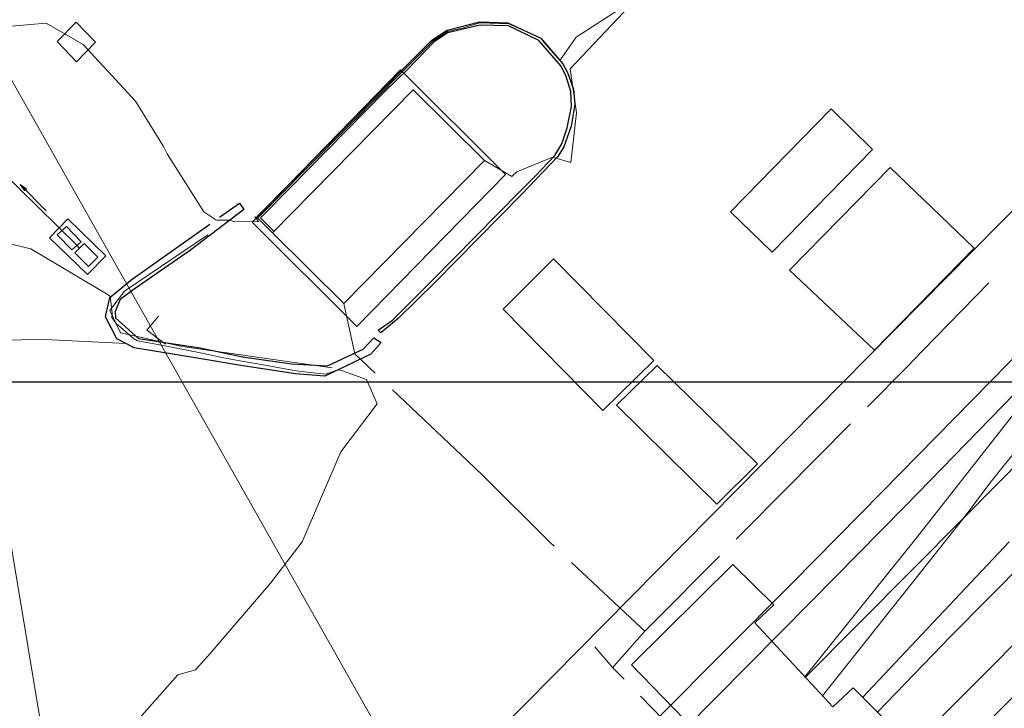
# Model space of a CAD drawing. Header units: millimetres. Extents: x -79464 to -76785, y -3788210 to -3782955.
# Tile 109 of 131: x -78954 to -78912, y -3783764 to -3783735. Entities that reach past the tile are written whole.
import ezdxf

# ---------------------------------------------------------------- set-up
doc = ezdxf.new("R2010")
doc.units = ezdxf.units.MM
doc.header["$LTSCALE"] = 8
doc.header["$MEASUREMENT"] = 0
for name, pattern in [('CENTER', [2, 1.25, -0.25, 0.25, -0.25]), ('DASHED', [0.75, 0.5, -0.25]), ('PHANTOMX2', [5, 2.5, -0.5, 0.5, -0.5, 0.5, -0.5])]:
    doc.linetypes.add(name, pattern=pattern)
for name, color, linetype in [('BUILDINGS', 7, 'Continuous'), ('CONTAINER', 7, 'Continuous'), ('EDGE OF CONCRETE', 7, 'Continuous'), ('EDGE OF PAVING', 7, 'Continuous'), ('EDGE OF ROOF', 7, 'Continuous'), ('FENCE', 7, 'Continuous'), ('GCONTOUR1', 7, 'Continuous'), ('GRID', 7, 'Continuous'), ('MCONTOUR1', 7, 'Continuous'), ('PIER', 7, 'Continuous'), ('ROAD', 7, 'Continuous'), ('ROAD BARRICADE', 7, 'Continuous'), ('SEWER MANHOLE', 7, 'Continuous'), ('SG GIS CADASTRAL', 7, 'Continuous'), ('STORMWATER MANHOLE', 7, 'Continuous'), ('TRACKS', 7, 'Continuous'), ('WALLS', 7, 'Continuous')]:
    doc.layers.add(name, color=color, linetype=linetype)

msp = doc.modelspace()

# ---------------------------------------------------------------- linework, layer by layer
at = {"layer": 'BUILDINGS', "color": 6, "lineweight": 15}
for p, q in [((-78943.113, -3783743.728, 3.851), (-78937.2, -3783737.726, 4.383)), ((-78937.2, -3783737.726, 4.383), (-78934.192, -3783740.696, 5.199)), ((-78934.192, -3783740.696, 5.199), (-78940.114, -3783746.704, 4.315)), ((-78921.371, -3783745.301, 5.691), (-78917.144, -3783740.99, 5.743)), ((-78917.144, -3783740.99, 5.743), (-78913.614, -3783744.376, 5.841)), ((-78940.114, -3783746.704, 4.315), (-78943.113, -3783743.728, 3.851)), ((-78913.614, -3783744.376, 5.841), (-78917.808, -3783748.666, 5.317)), ((-78933.418, -3783746.934, 4.496), (-78931.294, -3783744.819, 4.869)), ((-78931.294, -3783744.819, 4.869), (-78927.076, -3783749.101, 4.597)), ((-78917.808, -3783748.666, 5.317), (-78921.371, -3783745.301, 5.691)), ((-78929.217, -3783751.195, 4.924), (-78933.418, -3783746.934, 4.496)), ((-78927.076, -3783749.101, 4.597), (-78929.217, -3783751.195, 4.924)), ((-78928.654, -3783750.969, 6.084), (-78926.945, -3783749.305, 4.411)), ((-78926.945, -3783749.305, 4.411), (-78922.723, -3783753.439, 6.132)), ((-78924.427, -3783755.139, 6.094), (-78928.654, -3783750.969, 6.084)), ((-78922.723, -3783753.439, 6.132), (-78924.427, -3783755.139, 6.094))]:
    msp.add_line(p, q, dxfattribs=at)
at = {"layer": 'CONTAINER', "color": 5, "lineweight": 15}
for p, q in [((-78923.851, -3783742.843, 5.721), (-78919.626, -3783738.522, 5.732)), ((-78919.626, -3783738.522, 5.732), (-78917.881, -3783740.235, 5.228)), ((-78917.881, -3783740.235, 5.228), (-78922.106, -3783744.543, 5.24)), ((-78922.106, -3783744.543, 5.24), (-78923.851, -3783742.843, 5.721)), ((-78923.755, -3783757.671, 5.851), (-78928.024, -3783761.894, 5.886)), ((-78922.034, -3783759.362, 5.745), (-78923.755, -3783757.671, 5.851)), ((-78922.832, -3783760.123, 5.463), (-78922.034, -3783759.362, 5.745)), ((-78919.558, -3783763.66, 3.923), (-78922.832, -3783760.123, 5.463)), ((-78921.283, -3783768.788, 4.304), (-78928.024, -3783761.894, 5.886)), ((-78918.704, -3783762.849, 5.766), (-78919.558, -3783763.66, 3.923)), ((-78917.019, -3783764.543, 5.657), (-78918.704, -3783762.849, 5.766))]:
    msp.add_line(p, q, dxfattribs=at)
at = {"layer": 'EDGE OF CONCRETE', "color": 252, "lineweight": 15}
for p, q in [((-78951.368, -3783734.877, 3.366), (-78952.165, -3783735.695, 3.333)), ((-78951.368, -3783734.877, 3.333), (-78950.554, -3783735.721, 3.366)), ((-78951.351, -3783736.539, 3.366), (-78952.165, -3783735.695, 3.333)), ((-78951.351, -3783736.539, 3.333), (-78950.554, -3783735.721, 3.366)), ((-78948.39, -3783747.823, 3.366), (-78947.9, -3783747.231, 3.333)), ((-78948.39, -3783747.823, 3.333), (-78947.613, -3783748.414, 3.366))]:
    msp.add_line(p, q, dxfattribs=at)
at = {"layer": 'EDGE OF PAVING', "color": 1, "lineweight": 25}
for p, q in [((-78935.772, -3783735.212, 2.917), (-78934.405, -3783734.858, 2.949)), ((-78934.381, -3783735.006, 3.088), (-78935.746, -3783735.328, 3.064)), ((-78934.405, -3783734.858, 2.949), (-78933.218, -3783734.903, 2.963)), ((-78933.185, -3783735.039, 3.098), (-78934.381, -3783735.006, 3.088)), ((-78933.218, -3783734.903, 2.963), (-78931.826, -3783735.545, 2.986)), ((-78936.413, -3783735.629, 2.916), (-78935.772, -3783735.212, 2.917)), ((-78935.746, -3783735.328, 3.064), (-78936.308, -3783735.704, 3.074)), ((-78931.909, -3783735.645, 3.114), (-78933.185, -3783735.039, 3.098)), ((-78937.53, -3783736.756, 2.932), (-78936.413, -3783735.629, 2.916)), ((-78936.308, -3783735.704, 3.074), (-78937.439, -3783736.861, 3.089)), ((-78930.991, -3783736.716, 3.13), (-78931.909, -3783735.645, 3.114)), ((-78931.826, -3783735.545, 2.986), (-78930.905, -3783736.632, 3.002)), ((-78930.905, -3783736.632, 3.002), (-78930.707, -3783736.993, 3.019)), ((-78938.566, -3783737.811, 2.93), (-78937.53, -3783736.756, 2.932)), ((-78937.439, -3783736.861, 3.089), (-78938.397, -3783737.812, 3.087)), ((-78930.78, -3783737.116, 3.135), (-78930.991, -3783736.716, 3.13)), ((-78930.707, -3783736.993, 3.019), (-78930.456, -3783737.693, 3.021)), ((-78930.568, -3783737.791, 3.143), (-78930.78, -3783737.116, 3.135)), ((-78943.656, -3783742.952, 2.929), (-78938.566, -3783737.811, 2.93)), ((-78938.397, -3783737.812, 3.087), (-78942.387, -3783741.849, 3.094)), ((-78930.539, -3783738.422, 3.156), (-78930.568, -3783737.791, 3.143)), ((-78930.456, -3783737.693, 3.021), (-78930.403, -3783738.33, 3.046)), ((-78930.403, -3783738.33, 3.046), (-78930.555, -3783739.252, 3.067)), ((-78930.716, -3783739.315, 3.168), (-78930.539, -3783738.422, 3.156)), ((-78930.951, -3783739.99, 3.174), (-78930.716, -3783739.315, 3.168)), ((-78930.555, -3783739.252, 3.067), (-78930.857, -3783740.112, 3.056)), ((-78931.241, -3783740.482, 3.191), (-78930.951, -3783739.99, 3.174)), ((-78930.857, -3783740.112, 3.056), (-78931.113, -3783740.519, 3.058)), ((-78931.113, -3783740.519, 3.058), (-78932.636, -3783742.123, 3.073)), ((-78932.068, -3783741.35, 3.206), (-78931.241, -3783740.482, 3.191)), ((-78942.387, -3783741.849, 3.094), (-78943.613, -3783743.1, 3.09)), ((-78936.427, -3783745.767, 3.22), (-78932.703, -3783741.988, 3.209)), ((-78932.636, -3783742.123, 3.073), (-78936.291, -3783745.818, 3.122)), ((-78943.762, -3783743.058, 2.946), (-78943.656, -3783742.952, 2.929)), ((-78943.659, -3783743.184, 3.028), (-78943.762, -3783743.058, 2.946)), ((-78943.113, -3783743.728, 3.851), (-78943.659, -3783743.184, 3.028)), ((-78943.613, -3783743.1, 3.09), (-78943.134, -3783743.583, 3.136)), ((-78943.134, -3783743.583, 3.136), (-78943.066, -3783743.648, 3.143)), ((-78938.06, -3783747.404, 3.204), (-78936.427, -3783745.767, 3.22)), ((-78936.291, -3783745.818, 3.122), (-78937.828, -3783747.328, 3.2)), ((-78938.664, -3783747.829, 3.206), (-78938.06, -3783747.404, 3.204)), ((-78937.828, -3783747.328, 3.2), (-78938.552, -3783747.934, 3.215))]:
    msp.add_line(p, q, dxfattribs=at)
at = {"layer": 'EDGE OF ROOF', "color": 1, "linetype": 'CENTER', "lineweight": 15}
for p, q in [((-78943.961, -3783743.291, 5.63), (-78937.732, -3783736.883, 5.633)), ((-78937.732, -3783736.883, 5.633), (-78933.321, -3783741.277, 5.607)), ((-78933.321, -3783741.277, 5.607), (-78939.568, -3783747.663, 5.384)), ((-78939.568, -3783747.663, 5.384), (-78943.961, -3783743.291, 5.63))]:
    msp.add_line(p, q, dxfattribs=at)
at = {"layer": 'FENCE', "color": 216, "lineweight": 15}
for p, q in [((-78927.864, -3783733.944, 4.513), (-78930.593, -3783736.836, 4.803)), ((-78930.593, -3783736.836, 5.244), (-78930.328, -3783738.695, 4.515)), ((-78930.328, -3783738.695, 4.953), (-78930.574, -3783740.774, 4.857)), ((-78933.049, -3783741.366, 5.554), (-78934.192, -3783740.696, 5.024)), ((-78931.343, -3783740.558, 13.989), (-78932.844, -3783741.172, 4.987)), ((-78930.574, -3783740.774, 5.306), (-78931.343, -3783740.558, 4.908)), ((-78932.844, -3783741.172, -42.506), (-78933.049, -3783741.366, 8.636)), ((-78915.781, -3783748.696, 5.546), (-78912.989, -3783745.831, 5.594)), ((-78940.104, -3783746.778, -52.95), (-78940.114, -3783746.704, 5.403)), ((-78939.655, -3783748.815, 5.041), (-78940.104, -3783746.778, 5.796)), ((-78938.788, -3783749.637, 5.796), (-78939.655, -3783748.815, 5.794)), ((-78915.781, -3783748.696, 5.586), (-78916.429, -3783749.362, 5.594)), ((-78938.788, -3783749.637, 5.797), (-78938.788, -3783749.637, 5.794)), ((-78935.161, -3783753.079, 5.796), (-78938.063, -3783750.325, 5.794)), ((-78935.161, -3783753.079, 5.795), (-78934.294, -3783753.901, 5.794)), ((-78923.614, -3783756.607, 5.65), (-78923.296, -3783756.287, 5.519)), ((-78931.268, -3783756.901, 5.823), (-78931.43, -3783756.749, 5.519)), ((-78931.268, -3783756.901, 5.9), (-78931.268, -3783756.901, 5.519)), ((-78923.614, -3783756.607, 5.689), (-78923.614, -3783756.607, 5.519)), ((-78927.14, -3783760.151, 5.632), (-78924.319, -3783757.316, 5.519)), ((-78927.619, -3783760.319, 5.773), (-78930.539, -3783757.584, 5.519)), ((-78927.14, -3783760.151, 5.53), (-78927.458, -3783760.471, 5.519)), ((-78928.748, -3783761.934, 5.221), (-78927.458, -3783760.471, 5.803)), ((-78927.619, -3783760.319, 5.532), (-78927.458, -3783760.471, 5.519)), ((-78928.805, -3783762.011, 8.849), (-78929.559, -3783761.132, 4.597)), ((-78928.805, -3783762.011, 54.924), (-78928.748, -3783761.934, 4.597))]:
    msp.add_line(p, q, dxfattribs=at)
at = {"layer": 'FENCE', "color": 216, "lineweight": 25}
for p, q in [((-78918.102, -3783751.049, 5.61), (-78916.429, -3783749.362, 5.66)), ((-78918.102, -3783751.049, 5.58), (-78918.102, -3783751.049, 5.66)), ((-78921.623, -3783754.6, 5.607), (-78918.806, -3783751.759, 5.66)), ((-78934.267, -3783753.928, 5.784), (-78934.294, -3783753.901, 5.836)), ((-78931.43, -3783756.749, 5.795), (-78934.267, -3783753.928, 5.836)), ((-78921.623, -3783754.6, 5.644), (-78923.296, -3783756.287, 5.66)), ((-78928.332, -3783762.496, 4.644), (-78928.805, -3783762.011, 5.04)), ((-78928.332, -3783762.496, 4.508), (-78928.332, -3783762.496, 5.04)), ((-78924.84, -3783766.074, 4.686), (-78927.634, -3783763.211, 5.04))]:
    msp.add_line(p, q, dxfattribs=at)
at = {"layer": 'GCONTOUR1', "color": 252, "lineweight": 9, "elevation": 3.5}
msp.add_lwpolyline([(-78949.571, -3783765.116), (-78947.093, -3783762.31), (-78946.347, -3783762.095), (-78946.346, -3783762.095), (-78945.724, -3783761.407), (-78943.2, -3783758.455), (-78941.856, -3783756.714), (-78940.239, -3783752.935), (-78938.713, -3783750.914), (-78939.155, -3783749.897), (-78940.161, -3783749.531), (-78940.348, -3783749.493), (-78940.888, -3783749.673), (-78941.773, -3783749.57), (-78942.199, -3783749.519), (-78943.496, -3783749.274), (-78944.401, -3783749.131), (-78944.406, -3783749.13), (-78945.17, -3783748.983), (-78946.131, -3783748.774), (-78948.005, -3783748.412), (-78948.789, -3783748.269), (-78948.957, -3783748.177), (-78949.692, -3783747.523), (-78949.861, -3783747.288), (-78949.85, -3783747.109), (-78949.925, -3783746.508), (-78949.925, -3783746.506), (-78949.922, -3783746.461), (-78949.904, -3783746.424), (-78950.014, -3783746.345), (-78953.276, -3783744.41), (-78953.281, -3783744.408), (-78954.311, -3783744.158)], dxfattribs=at)
at = {"layer": 'GRID', "color": 9}
msp.add_lwpolyline([(-79264.957, -3783750), (-77988.721, -3783750)], dxfattribs=at)
at = {"layer": 'MCONTOUR1', "color": 8, "lineweight": 9, "elevation": 3}
msp.add_lwpolyline([(-78927.218, -3783733.479), (-78930.35, -3783735.505), (-78931.024, -3783736.492), (-78931.682, -3783735.733), (-78931.682, -3783735.732), (-78931.835, -3783735.556), (-78931.993, -3783735.483), (-78933.209, -3783734.94), (-78933.561, -3783734.933), (-78934.396, -3783734.912), (-78935.099, -3783735.112), (-78935.757, -3783735.277), (-78936.357, -3783735.669), (-78936.912, -3783736.228), (-78937.491, -3783736.802), (-78937.91, -3783737.219), (-78938.49, -3783737.811), (-78943.012, -3783742.378), (-78943.112, -3783742.479), (-78943.637, -3783743.017), (-78943.706, -3783743.074), (-78943.694, -3783743.141), (-78943.856, -3783743.055), (-78943.705, -3783743.25), (-78944.708, -3783743.267), (-78944.898, -3783743.203), (-78944.91, -3783743.203), (-78945.44, -3783743.194), (-78945.492, -3783743.188), (-78945.996, -3783742.856), (-78947.542, -3783740.413), (-78947.696, -3783740.103), (-78948.869, -3783738.202), (-78951.074, -3783735.81), (-78952.626, -3783734.926), (-78954.403, -3783735.076)], dxfattribs=at)
at = {"layer": 'PIER', "color": 7, "lineweight": 15}
msp.add_line((-78907.356, -3783758.513, 3.047), (-78918.117, -3783769.484, 2.99), dxfattribs=at)
at = {"layer": 'ROAD', "color": 7, "lineweight": 15}
for p, q in [((-78932.703, -3783741.988, 3.209), (-78932.068, -3783741.35, 3.206)), ((-78938.552, -3783747.934, 3.215), (-78938.664, -3783747.829, 3.206))]:
    msp.add_line(p, q, dxfattribs=at)
at = {"layer": 'ROAD', "color": 7, "linetype": 'PHANTOMX2', "lineweight": 15}
for p, q in [((-78954.692, -3783748.246, 3.808), (-78952.688, -3783748.218, 3.77)), ((-78952.688, -3783748.218, 3.77), (-78949.278, -3783748.383, 3.745))]:
    msp.add_line(p, q, dxfattribs=at)
at = {"layer": 'ROAD BARRICADE', "color": 7, "lineweight": 15}
for p, q in [((-78945.826, -3783743.817, 3.932), (-78949.334, -3783746.187, 4.354)), ((-78949.334, -3783746.187, 4.354), (-78949.953, -3783746.999, 4.452)), ((-78949.953, -3783746.999, 4.452), (-78949.506, -3783747.936, 4.51)), ((-78949.506, -3783747.936, 4.51), (-78946.902, -3783748.504, 4.434)), ((-78946.902, -3783748.504, 4.434), (-78940.608, -3783749.412, 4.43))]:
    msp.add_line(p, q, dxfattribs=at)
at = {"layer": 'SEWER MANHOLE', "color": 45, "lineweight": 15, "elevation": 3.26}
msp.add_lwpolyline([(-78955.239, -3783735.264), (-78936.948, -3783767.645), (-78935.843, -3783770.56)], dxfattribs=at)
at = {"layer": 'SG GIS CADASTRAL', "color": 7, "lineweight": 18}
msp.add_line((-78754.209, -3783583.082), (-78937.329, -3783768.43), dxfattribs=at)
at = {"layer": 'STORMWATER MANHOLE', "color": 216, "lineweight": 15}
for p, q in [((-78957.075, -3783739.061, 3.056), (-78952, -3783769.456, 6.732)), ((-78951.713, -3783743.15, 3.366), (-78952.492, -3783743.938, 3.333)), ((-78951.713, -3783743.15, 3.333), (-78950.112, -3783744.695, 3.366)), ((-78951.766, -3783743.473, 3.077), (-78952.163, -3783743.816, 3.056)), ((-78951.766, -3783743.473, 3.056), (-78951.151, -3783744.108, 3.077)), ((-78950.891, -3783745.483, 3.366), (-78952.492, -3783743.938, 3.333)), ((-78951.548, -3783744.451, 3.077), (-78952.163, -3783743.816, 3.056)), ((-78951.548, -3783744.451, 3.056), (-78951.151, -3783744.108, 3.077)), ((-78951.42, -3783744.573, 3.056), (-78951.025, -3783744.176, 3.077)), ((-78950.448, -3783744.756, 3.056), (-78951.025, -3783744.176, 3.077)), ((-78951.42, -3783744.573, 3.077), (-78950.843, -3783745.153, 3.056)), ((-78950.891, -3783745.483, 3.333), (-78950.112, -3783744.695, 3.366)), ((-78950.448, -3783744.756, 3.077), (-78950.843, -3783745.153, 3.056))]:
    msp.add_line(p, q, dxfattribs=at)
at = {"layer": 'STORMWATER MANHOLE', "color": 216, "linetype": 'CENTER', "lineweight": 15}
msp.add_lwpolyline([(-78951.241, -3783744.366), (-78951.327, -3783744.264), (-78956.844, -3783738.881)], dxfattribs=at)
at = {"layer": 'STORMWATER MANHOLE', "color": 216, "lineweight": 15}
msp.add_lwpolyline([(-78952.625, -3783742.809), (-78953.725, -3783741.699), (-78953.457, -3783741.89), (-78953.537, -3783741.958), (-78953.725, -3783741.699)], dxfattribs=at)
at = {"layer": 'TRACKS', "color": 216, "lineweight": 15}
for p, q in [((-78900.465, -3783741.928, 3.2), (-78914.043, -3783755.717, 3.203)), ((-78898.676, -3783744.631, 3.155), (-78914.588, -3783760.678, 3.162)), ((-78912.675, -3783761.757, 3.138), (-78896.542, -3783745.362, 3.114)), ((-78917.477, -3783754.615, 3.242), (-78909.383, -3783746.375, 3.236)), ((-78915.977, -3783754.674, 3.224), (-78908.506, -3783746.988, 3.223)), ((-78916.082, -3783756.612, 3.232), (-78910.571, -3783749.589, 3.243)), ((-78912.89, -3783754.187, 3.213), (-78909.891, -3783750.41, 3.221)), ((-78914.043, -3783755.717, 3.203), (-78912.89, -3783754.187, 3.213)), ((-78921.256, -3783758.451, 3.243), (-78917.477, -3783754.615, 3.242)), ((-78916.55, -3783755.267, 3.221), (-78915.977, -3783754.674, 3.224)), ((-78916.55, -3783755.267, 3.221), (-78920.444, -3783759.212, 3.226)), ((-78914.043, -3783755.717, 3.203), (-78920.709, -3783762.416, 3.206)), ((-78914.043, -3783755.717, 3.203), (-78919.994, -3783763.19, 3.185)), ((-78920.731, -3783762.393, 3.223), (-78916.082, -3783756.612, 3.232)), ((-78918.299, -3783763.257, 4.075), (-78912.141, -3783756.714, 3.173)), ((-78926.925, -3783764.139, 3.228), (-78921.256, -3783758.451, 3.243)), ((-78920.444, -3783759.212, 3.226), (-78926.227, -3783765.036, 3.21)), ((-78914.588, -3783760.678, 3.162), (-78917.679, -3783763.879, 3.175)), ((-78922.439, -3783771.526, 3.134), (-78912.675, -3783761.757, 3.138))]:
    msp.add_line(p, q, dxfattribs=at)
at = {"layer": 'WALLS', "color": 252, "linetype": 'DASHED', "lineweight": 25}
for p, q in [((-78944.318, -3783742.753, 2.935), (-78946.563, -3783744.458, 3.182)), ((-78945.338, -3783743.079, 2.983), (-78944.502, -3783742.489, 2.938)), ((-78944.502, -3783742.489, 2.938), (-78944.318, -3783742.753, 2.935)), ((-78949.011, -3783745.686, 3.379), (-78945.338, -3783743.079, 2.983)), ((-78946.563, -3783744.458, 3.182), (-78948.93, -3783746.094, 3.345)), ((-78949.943, -3783746.457, 3.505), (-78949.011, -3783745.686, 3.379)), ((-78948.93, -3783746.094, 3.345), (-78949.509, -3783746.538, 3.394)), ((-78950.136, -3783747.265, 3.636), (-78949.943, -3783746.457, 3.505)), ((-78949.509, -3783746.538, 3.394), (-78949.727, -3783747.041, 3.442)), ((-78949.649, -3783748.192, 3.731), (-78950.136, -3783747.265, 3.636)), ((-78949.727, -3783747.041, 3.442), (-78949.706, -3783747.301, 3.424)), ((-78949.706, -3783747.301, 3.424), (-78948.742, -3783748.173, 3.428)), ((-78948.931, -3783748.563, 3.717), (-78949.649, -3783748.192, 3.731)), ((-78948.742, -3783748.173, 3.428), (-78946.154, -3783748.572, 3.353)), ((-78939.305, -3783748.625, 3.243), (-78938.855, -3783748.149, 3.212)), ((-78938.855, -3783748.149, 3.212), (-78938.539, -3783748.337, 3.346)), ((-78946.103, -3783749.029, 3.685), (-78948.931, -3783748.563, 3.717)), ((-78946.154, -3783748.572, 3.353), (-78944.367, -3783748.945, 3.341)), ((-78940.802, -3783749.328, 3.25), (-78939.305, -3783748.625, 3.243)), ((-78938.539, -3783748.337, 3.346), (-78938.97, -3783748.831, 3.339)), ((-78944.442, -3783749.303, 3.649), (-78946.103, -3783749.029, 3.685)), ((-78944.367, -3783748.945, 3.341), (-78942.306, -3783749.239, 3.313)), ((-78938.97, -3783748.831, 3.339), (-78940.91, -3783749.763, 3.566)), ((-78942.144, -3783749.663, 3.596), (-78944.442, -3783749.303, 3.649)), ((-78942.306, -3783749.239, 3.313), (-78940.802, -3783749.328, 3.25)), ((-78940.91, -3783749.763, 3.566), (-78942.144, -3783749.663, 3.596))]:
    msp.add_line(p, q, dxfattribs=at)

doc.saveas('drawing.dxf')
